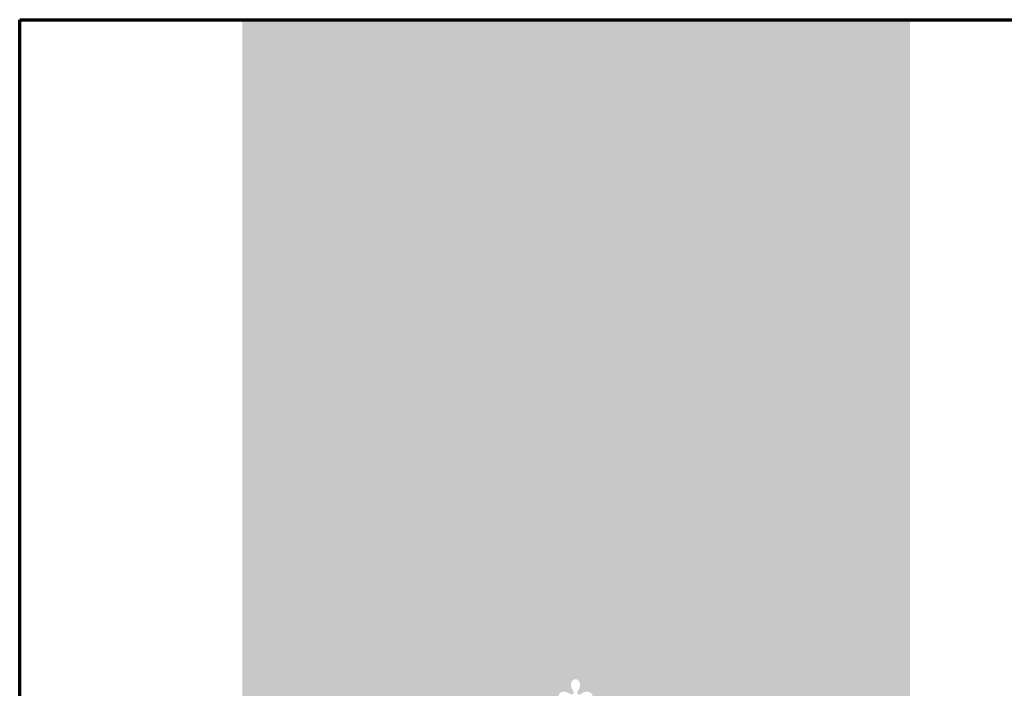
# Model space of a CAD drawing. Header units: millimetres. Extents: x -592 to 7, y -7 to 410.
# Tile 64 of 68: x -125 to -103, y 32 to 47. Entities that reach past the tile are written whole.
import ezdxf

# ---------------------------------------------------------------- set-up
doc = ezdxf.new("R2010")
doc.units = ezdxf.units.MM
doc.layers.add('--.--_A_logo', color=7, linetype='Continuous')
doc.layers.add('--.--_L_titelblok', color=7, linetype='Continuous')

# ---------------------------------------------------------------- blocks, each defined once
blk = doc.blocks.new('RCS_--_rijkslogo')
at = {"layer": '--.--_A_logo', "lineweight": 18, "true_color": 0x154273}
blk.add_hatch(color=156, dxfattribs=at).paths.add_polyline_path([(1500, 3000), (1500, 1420.3), (776.7, 1420.3), (776.8, 1424.1), (776.4, 1427.1), (775.6, 1429.8), (774, 1432.7), (772.4, 1435), (770.4, 1437.2), (768.1, 1439.2), (765.4, 1441.1), (761.6, 1443), (758.8, 1444), (756.1, 1445.9), (755.6, 1449.7), (754.5, 1457.5), (754.1, 1461.3), (753.7, 1464.8), (753.4, 1468), (753.2, 1470.9), (753.2, 1474.2), (754.5, 1476.9), (757.3, 1477.5), (760.3, 1476.5), (762.8, 1475), (765.3, 1473.4), (768.4, 1472.2), (770.9, 1471.5), (774.3, 1471.2), (777.3, 1471.4), (780.4, 1472.2), (783.8, 1474.5), (785.7, 1476.9), (786.7, 1479.6), (786.9, 1482.3), (786.1, 1485), (784.5, 1487.5), (782, 1489.6), (779.6, 1490.9), (775.5, 1491.7), (771.7, 1491.4), (769.2, 1490.8), (765.8, 1489.7), (762.4, 1487.5), (759.9, 1486.1), (757, 1485.3), (754.3, 1486), (752.5, 1488.6), (752.9, 1492.1), (754.1, 1494.4), (756.5, 1498.1), (757.7, 1501.3), (758.4, 1503.7), (758.7, 1507), (758.5, 1510.2), (757.8, 1513.3), (755.4, 1516.7), (753, 1518.6), (750.3, 1519.6), (747.7, 1519.8), (745, 1519), (742.4, 1517.4), (740.3, 1514.9), (739.1, 1512.5), (738.3, 1508.4), (738.6, 1504.6), (739.1, 1502.1), (740.3, 1498.7), (742.4, 1495.2), (743.8, 1492.8), (744.7, 1489.9), (744, 1487.2), (741.3, 1485.4), (737.9, 1485.8), (735.6, 1486.9), (731.8, 1489.4), (728.6, 1490.6), (726.2, 1491.2), (722.7, 1491.6), (719.7, 1491.3), (716.7, 1490.6), (713.3, 1488.3), (711.4, 1485.8), (710.4, 1483.2), (710.2, 1480.5), (710.9, 1477.8), (712.5, 1475.3), (715, 1473.2), (717.5, 1471.9), (721.6, 1471.1), (725.4, 1471.4), (727.9, 1471.9), (731.2, 1473.1), (734.7, 1475.3), (737.1, 1476.7), (740.1, 1477.5), (743.3, 1476.4), (743.9, 1473.6), (743.9, 1471.3), (743.7, 1468.5), (743.6, 1467), (743.3, 1463.6), (742.9, 1460), (742.4, 1456.2), (741.9, 1452.3), (741.3, 1448.4), (740.8, 1444.6), (737.9, 1443.9), (734.4, 1442.5), (730.8, 1440.5), (728.2, 1438.5), (726, 1436.4), (724.1, 1434.2), (722.6, 1431.9), (721.5, 1429.6), (720.5, 1426.4), (720.2, 1423.7), (720.6, 1420.3), (0, 1420.3), (0, 3000)])

msp = doc.modelspace()

# ---------------------------------------------------------------- linework, layer by layer
at = {"layer": '--.--_L_titelblok', "lineweight": 70}
for p, q in [((-125, 10), (-125, 47.5)), ((-125, 47.5), (-55, 47.5))]:
    msp.add_line(p, q, dxfattribs=at)

# ---------------------------------------------------------------- block references
at = {"xscale": 0.01, "yscale": 0.01, "zscale": 0.01}
msp.add_blockref('RCS_--_rijkslogo', (-120, 17.5), dxfattribs=at)

doc.saveas('drawing.dxf')
